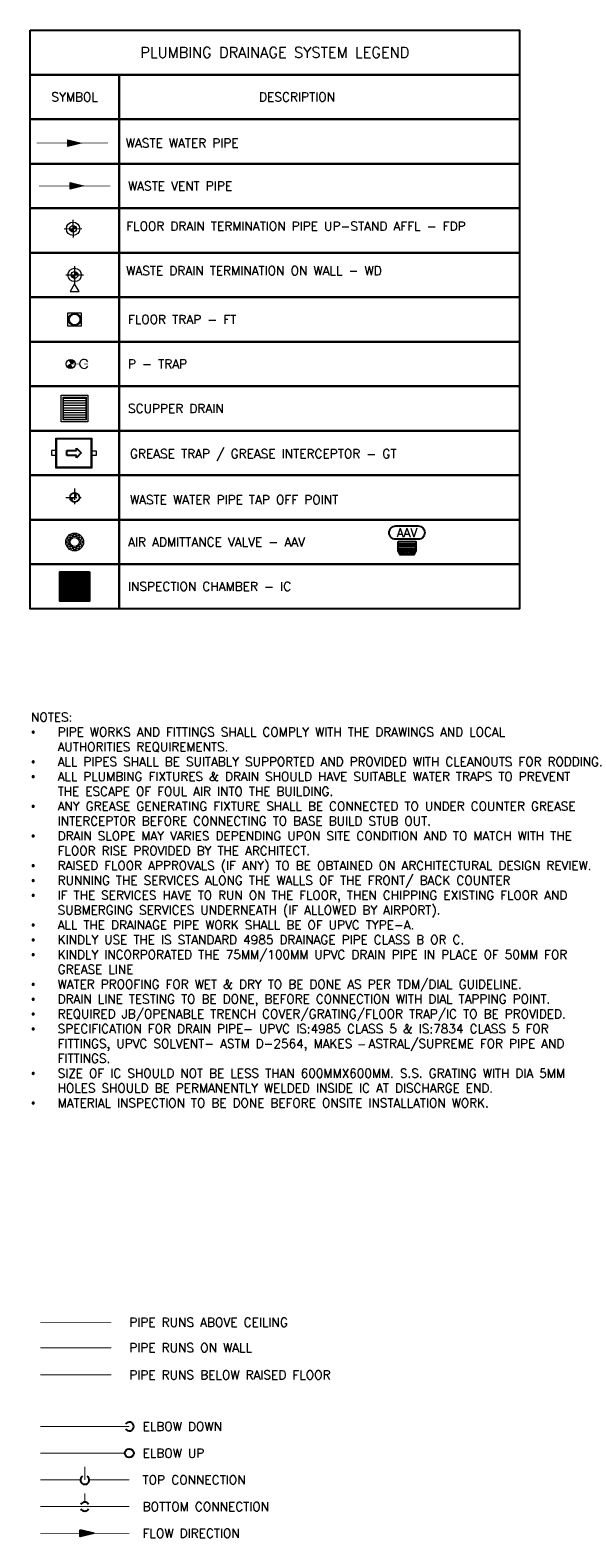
# Model space of a CAD drawing. Header units: millimetres. Extents: x -345 to 61579, y -14684 to 14471.
# Tile 24 of 27: x 24707 to 30841, y -2885 to 14053. Entities that reach past the tile are written whole.
import ezdxf

# ---------------------------------------------------------------- set-up
doc = ezdxf.new("R2010")
doc.units = ezdxf.units.MM
doc.header["$MEASUREMENT"] = 0
for name, pattern in [('( Hidden )', [0.375, 0.25, -0.125]), ('CENTER', [2, 1.25, -0.25, 0.25, -0.25]), ('DASHED', [0.75, 0.5, -0.25]), ('Hidden', [6, 4, -2])]:
    doc.linetypes.add(name, pattern=pattern)
doc.layers.get('0').update_dxf_attribs({"lineweight": 5})
for name, color, linetype, lineweight, true_color in [('PLUMBING-DW-CD-PIPE', 3, 'Continuous', 0, 0x00ff00), ('PLUMBING-DW-EQP', 3, 'Continuous', 0, 0x00ff00), ('PLUMBING-DW-WW-PIPE', 7, 'Continuous', 0, 0x007f7f), ('PLUMBING-DW-WW-V-PIPE', 110, 'Continuous', 0, 0x00ff7f), ('WW-PIPE', 7, 'Continuous', 0, 0x007f7f)]:
    doc.layers.add(name, color=color, linetype=linetype, lineweight=lineweight, true_color=true_color)
for name, color, linetype in [('PLUMBING-DW-EQP-TAG', 7, 'Continuous'), ('PLUMBING-DW-LGND-LINE', 7, 'Continuous'), ('PLUMBING-DW-LGND-TEXT', 7, 'Continuous'), ('PLUMBING-DW-RISER-EQP', 7, 'Continuous'), ('TAG', 7, 'Continuous')]:
    doc.layers.add(name, color=color, linetype=linetype)
doc.layers.add('SW-PIPE', color=7, linetype='Continuous', true_color=0xa55200)
doc.layers.add('WASTE WATER-TEXT', color=7, linetype='Continuous', lineweight=20)
doc.styles.add('ROMANS-100', font='romans.shx')
doc.styles.get("Standard").update_dxf_attribs({"font": 'romans.shx'})
pattern_1 = [(0, (0, 0), (0, 13.75), [10, -3.75]), (90, (0, 0), (-13.75, 8e-16), [10, -3.75])]

# ---------------------------------------------------------------- blocks, each defined once
blk = doc.blocks.new('WW-FA')
at = {"layer": 'PLUMBING-DW-WW-PIPE'}
h = blk.add_hatch(color=256, dxfattribs=at)
h.dxf.hatch_style = 1
h.paths.add_polyline_path([(-50, 37.5), (-50, -37.5), (100, 0)])
blk.add_lwpolyline([(-50, 37.5), (100, 0), (-50, -37.5), (-50, 37.5)], dxfattribs=at)
blk = doc.blocks.new('WW-V-FA')
at = {"layer": 'PLUMBING-DW-WW-V-PIPE'}
h = blk.add_hatch(color=256, dxfattribs=at)
h.dxf.hatch_style = 1
h.paths.add_polyline_path([(-50, 37.5), (-50, -37.5), (100, 0)])
blk.add_lwpolyline([(-50, 37.5), (100, 0), (-50, -37.5), (-50, 37.5)], dxfattribs=at)
blk = doc.blocks.new('tapoff Point')
at = {"layer": 'WW-PIPE', "linetype": 'DASHED', "lineweight": 0}
h = blk.add_hatch(color=256, dxfattribs=at)
h.dxf.hatch_style = 1
h.paths.add_polyline_path([(0, 0, 1), (0, 50)])
h.paths.add_polyline_path([(0, 0), (-50, 0, 0.414214), (0, -50, -1)])
at = {"layer": 'SW-PIPE', "color": 9, "linetype": 'CENTER', "lineweight": 0, "ltscale": 100, "true_color": 0xc0c0c0}
for p, q in [((-100, 0), (100, 0)), ((0, 100), (0, -100))]:
    blk.add_line(p, q, dxfattribs=at)
at = {"layer": 'WW-PIPE', "lineweight": 0}
blk.add_circle((0, 0), 50, dxfattribs=at)
at = {"layer": 'WW-PIPE', "linetype": 'DASHED'}
blk.add_arc((0, -25), 25, 90, 270, dxfattribs=at)
blk = doc.blocks.new('DR-FDP-WW')
at = {"layer": 'PLUMBING-DW-WW-PIPE', "lineweight": 0}
h = blk.add_hatch(color=256, dxfattribs=at)
h.dxf.hatch_style = 1
h.paths.add_polyline_path([(0, 0), (37.5, 0, 0.4142136), (0, 37.5)])
h.paths.add_polyline_path([(0, 0), (-37.5, 0, 0.4142136), (0, -37.5)])
for p, q in [((-100, 0), (100, 0)), ((0, 100), (0, -100))]:
    blk.add_line(p, q, dxfattribs=at)
for radius in [75, 37.5]:
    blk.add_circle((0, 0), radius, dxfattribs=at)
blk = doc.blocks.new('DR-AAV')
at = {"layer": 'PLUMBING-DW-EQP', "lineweight": 0}
for points in [[(-88, -12), (-88, 12), (-62, 12), (-62, -12)], [(-82, 33), (-70, 55), (-48, 42), (-60, 20)], [(-55, 70), (-33, 82), (-20, 60), (-42, 48)], [(-12, 88), (12, 88), (12, 62), (-12, 62)], [(33, 82), (55, 70), (42, 48), (20, 60)], [(70, 55), (82, 33), (60, 20), (48, 42)], [(88, 12), (88, -12), (62, -12), (62, 12)], [(-70, -55), (-82, -33), (-60, -20), (-48, -42)], [(-33, -82), (-55, -70), (-42, -48), (-20, -60)], [(12, -88), (-12, -88), (-12, -62), (12, -62)], [(55, -70), (33, -82), (20, -60), (42, -48)], [(82, -33), (70, -55), (48, -42), (60, -20)]]:
    blk.add_lwpolyline(points, close=True, dxfattribs=at)
for radius in [100, 50]:
    blk.add_circle((0, 0), radius, dxfattribs=at)
blk = doc.blocks.new('DR-FT')
at = {"layer": 'PLUMBING-DW-EQP'}
blk.add_lwpolyline([(-75, 75), (75, 75), (75, -75), (-75, -75)], close=True, dxfattribs=at)
for radius in [70, 60]:
    blk.add_circle((0, 0), radius, dxfattribs=at)
blk = doc.blocks.new('DR-WDP-WW')
at = {"layer": 'PLUMBING-DW-WW-PIPE', "lineweight": 0}
h = blk.add_hatch(color=256, dxfattribs=at)
h.dxf.hatch_style = 1
h.paths.add_polyline_path([(0, 0), (38, 0, 0.414214), (0, 38)])
h.paths.add_polyline_path([(0, 0), (-38, 0, 0.414214), (0, -38)])
for p, q in [((-100, 0), (100, 0)), ((0, 100), (0, -100))]:
    blk.add_line(p, q, dxfattribs=at)
blk.add_lwpolyline([(0, -100), (-50, -187), (50, -187)], close=True, dxfattribs=at)
for radius in [75, 37.5]:
    blk.add_circle((0, 0), radius, dxfattribs=at)
blk = doc.blocks.new('INSPECTION CHAMBER')
at = {"lineweight": -3}
h = blk.add_hatch(dxfattribs=at)
h.set_pattern_fill('ANGLE', color=253, scale=50)
h.set_pattern_definition(pattern_1)
h.paths.add_polyline_path([(-275, -125), (275, -125), (275, 425), (-275, 425)])
h.paths.add_polyline_path([(250, 100), (250, -100), (-250, -100), (-250, 100)], flags=16)
h.paths.add_polyline_path([(-210, 110), (-210, 190), (-190, 190), (-190, 140), (-190, 110)], flags=16)
h.paths.add_polyline_path([(-205, 115), (-205, 185), (-200, 185), (-195, 185), (-195, 115)], flags=0)
h.paths.add_polyline_path([(190, 110), (190, 190), (210, 190), (210, 140), (210, 110)], flags=16)
h.paths.add_polyline_path([(-79, 76), (76, 74), (79, 224), (-76, 226)], flags=24)
at = {"lineweight": 0}
h = blk.add_hatch(dxfattribs=at)
h.set_pattern_fill('ANGLE', color=253, scale=50)
h.set_pattern_definition(pattern_1)
h.paths.add_polyline_path([(250, 100), (-250, 100), (-250, -100), (250, -100)])
h.paths.add_polyline_path([(-190, 40), (-190, -10), (-190, -40), (-190, -40), (-190, 40)], flags=16)
h.paths.add_polyline_path([(-195, 35), (-195, -35), (-205, -35), (-205, 35), (-200, 35)], flags=16)
h.paths.add_polyline_path([(210, 40), (210, 40), (210, -10), (210, -40), (210, -40)], flags=16)
h.paths.add_polyline_path([(195, 35), (200, 35), (205, 35), (205, -35), (195, -35)], flags=16)
h.paths.add_polyline_path([(-79, -74), (76, -76), (79, -76), (-76, -74)], flags=16)
at = {"color": 1, "lineweight": -3, "true_color": 0xff0000}
blk.add_lwpolyline([(300, 450), (300, -150), (-300, -150), (-300, 450)], close=True, dxfattribs=at)
at = {"color": 8, "lineweight": 0, "true_color": 0x808080}
blk.add_lwpolyline([(-275, 425), (275, 425), (275, -125), (-275, -125)], close=True, dxfattribs=at)
at = {"color": 8, "linetype": '( Hidden )', "lineweight": 0, "true_color": 0x808080}
blk.add_lwpolyline([(250, 100), (250, -100), (-250, -100), (-250, 100)], close=True, dxfattribs=at)
at = {"lineweight": 0}
for points in [[(-210, 190), (-190, 190), (-190, 140), (-190, 110), (-210, 110), (-210, 190)], [(-205, 185), (-205, 115), (-195, 115), (-195, 185)], [(-195, 185), (-200, 185), (-205, 185)], [(190, 190), (210, 190), (210, 140), (210, 110), (190, 110), (190, 190)], [(205, 185), (200, 185), (195, 185)], [(195, 185), (195, 115), (205, 115), (205, 185)]]:
    blk.add_lwpolyline(points, dxfattribs=at)
at = {"layer": 'PLUMBING-DW-EQP-TAG', "lineweight": 0, "insert": (0, 150), "char_height": 100, "attachment_point": 5, "rotation": 359.0826}
blk.add_mtext_dynamic_manual_height_columns('IC', width=305.76, gutter_width=3325, heights=[0], dxfattribs=at)
blk = doc.blocks.new('SCUPPER DRAIN')
at = {"layer": 'PLUMBING-DW-EQP'}
h = blk.add_hatch(dxfattribs=at)
h.set_pattern_fill('ANSI31', color=256, scale=250, angle=135)
h.set_pattern_definition([(180, (-2104, 53290.5), (-2e-15, -31.25), [])])
h.paths.add_polyline_path([(-145, 145), (-145, -145), (145, -145), (145, 145)])
for points in [[(-175, 175), (175, 175), (175, -175), (-175, -175)], [(-150, 150), (150, 150), (150, -150), (-150, -150)], [(-145, 145), (145, 145), (145, -145), (-145, -145)]]:
    blk.add_lwpolyline(points, close=True, dxfattribs=at)
blk = doc.blocks.new('P TRAP')
at = {"layer": 'PLUMBING-DW-WW-PIPE', "lineweight": 0}
h = blk.add_hatch(color=256, dxfattribs=at)
h.dxf.hatch_style = 1
h.paths.add_polyline_path([(-43, -25, 0.414214), (25, -43), (0, 0)])
h.paths.add_polyline_path([(-25, 43), (0, 0), (43, 25, 0.414214)])
blk.add_line((-42, -27), (42, 27), dxfattribs=at)
at = {"layer": 'PLUMBING-DW-WW-PIPE', "lineweight": 0, "const_width": 10}
blk.add_lwpolyline([(0, 0), (100, 0)], dxfattribs=at)
at = {"layer": 'PLUMBING-DW-WW-PIPE', "lineweight": 0}
blk.add_circle((0, 0), 50, dxfattribs=at)
blk = doc.blocks.new('NGT 14')
at = {"layer": 'PLUMBING-DW-EQP'}
for p, q in [((-50, 197), (-50, 147)), ((0, 197), (-50, 197)), ((0, 0), (0, 337)), ((0, 337), (404, 337)), ((0, 172), (0, 172)), ((404, 337), (404, 0)), ((404, 193), (454, 193)), ((454, 193), (454, 143)), ((-50, 147), (0, 147)), ((0, 145), (0, 145)), ((404, 0), (0, 0)), ((454, 143), (404, 143))]:
    blk.add_line(p, q, dxfattribs=at)
at = {"layer": 'PLUMBING-DW-EQP', "color": 252, "linetype": 'Hidden', "true_color": 0x939598}
for p, q in [((10, 10), (10, 327)), ((10, 327), (394, 327)), ((394, 327), (394, 10)), ((394, 10), (10, 10))]:
    blk.add_line(p, q, dxfattribs=at)
at = {"layer": 'PLUMBING-DW-LGND-LINE'}
for p, q in [((122, 197), (231, 197)), ((122, 143), (122, 197)), ((231, 197), (231, 224)), ((231, 224), (285, 170)), ((285, 170), (231, 116)), ((231, 143), (122, 143)), ((231, 116), (231, 143))]:
    blk.add_line(p, q, dxfattribs=at)

msp = doc.modelspace()

# ---------------------------------------------------------------- hatches: boundary and pattern name
at = {"layer": 'TAG'}
h = msp.add_hatch(color=256, dxfattribs=at)
h.dxf.hatch_style = 1
h.paths.add_polyline_path([(25271, -2796), (25271, -2871), (25421, -2834)])

# ---------------------------------------------------------------- linework, layer by layer
at = {"linetype": 'CENTER', "ltscale": 3, "const_width": 10}
msp.add_lwpolyline([(24821, -464), (25621, -464)], dxfattribs=at)
at = {"ltscale": 5, "const_width": 10}
msp.add_lwpolyline([(24821, -750), (25621, -750)], dxfattribs=at)
at = {"linetype": 'DASHED', "ltscale": 3, "const_width": 10}
msp.add_lwpolyline([(24821, -1055), (25621, -1055)], dxfattribs=at)
at = {"layer": 'PLUMBING-DW-EQP-TAG', "elevation": 0}
msp.add_lwpolyline([(28818, 8483), (29068, 8483, -0.414214), (29143, 8408), (29143, 8408, -0.414214), (29068, 8333), (28818, 8333, -0.414214), (28743, 8408, -0.414214)], format="xyb", close=True, dxfattribs=at)
at = {"layer": 'PLUMBING-DW-LGND-LINE', "elevation": 0}
for points in [[(25707, 13553), (25707, 13053), (24707, 13053), (24707, 13553)], [(25707, 13553), (30207, 13553), (30207, 13053), (25707, 13053)], [(25707, 13053), (25707, 12553), (24707, 12553), (24707, 13053)], [(25707, 13053), (30207, 13053), (30207, 12553), (25707, 12553)], [(25707, 12553), (25707, 12053), (24707, 12053), (24707, 12553)], [(25707, 12553), (30207, 12553), (30207, 12053), (25707, 12053)], [(25707, 12053), (25707, 11553), (24707, 11553), (24707, 12053)], [(25707, 12053), (30207, 12053), (30207, 11553), (25707, 11553)], [(25707, 11553), (25707, 11053), (24707, 11053), (24707, 11553)], [(25707, 11553), (30207, 11553), (30207, 11053), (25707, 11053)], [(25707, 11053), (25707, 10553), (24707, 10553), (24707, 11053)], [(25707, 11053), (30207, 11053), (30207, 10553), (25707, 10553)], [(25707, 10553), (25707, 10053), (24707, 10053), (24707, 10553)], [(25707, 10553), (30207, 10553), (30207, 10053), (25707, 10053)], [(25707, 10053), (25707, 9553), (24707, 9553), (24707, 10053)], [(25707, 10053), (30207, 10053), (30207, 9553), (25707, 9553)], [(25707, 9553), (25707, 9053), (24707, 9053), (24707, 9553)], [(25707, 9553), (30207, 9553), (30207, 9053), (25707, 9053)], [(25707, 9053), (25707, 8553), (24707, 8553), (24707, 9053)], [(25707, 9053), (30207, 9053), (30207, 8553), (25707, 8553)], [(25707, 8553), (25707, 8053), (24707, 8053), (24707, 8553)], [(25707, 8553), (30207, 8553), (30207, 8053), (25707, 8053)], [(25707, 8053), (25707, 7553), (24707, 7553), (24707, 8053)], [(25707, 8053), (30207, 8053), (30207, 7553), (25707, 7553)]]:
    msp.add_lwpolyline(points, close=True, dxfattribs=at)
at = {"layer": 'PLUMBING-DW-LGND-TEXT', "elevation": 0}
msp.add_lwpolyline([(24707, 14053), (30207, 14053), (30207, 13553), (24707, 13553)], close=True, dxfattribs=at)
at = {"layer": 'PLUMBING-DW-RISER-EQP'}
for p, q in [((28843, 8283), (29043, 8283)), ((28843, 8258), (29043, 8258)), ((28843, 8233), (29043, 8233))]:
    msp.add_line(p, q, dxfattribs=at)
at = {"layer": 'PLUMBING-DW-RISER-EQP', "elevation": 0}
for points in [[(28843, 8308), (29043, 8308), (29043, 8208), (28843, 8208)], [(28843, 8208), (29043, 8208), (29018, 8158), (28868, 8158)]]:
    msp.add_lwpolyline(points, close=True, dxfattribs=at)
at = {"layer": 'PLUMBING-DW-RISER-EQP'}
for centre in [(28873, 8184), (28908, 8184), (28943, 8184), (28978, 8184), (29013, 8184)]:
    msp.add_circle(centre, 10, dxfattribs=at)
at = {"layer": 'PLUMBING-DW-WW-PIPE', "const_width": 10, "elevation": 0}
for points in [[(24782, 12785), (25582, 12785)], [(25312, 10303), (25357, 10303)]]:
    msp.add_lwpolyline(points, dxfattribs=at)
at = {"layer": 'PLUMBING-DW-WW-PIPE'}
msp.add_arc((25312, 10303), 50, 29.7552, 329.7552, dxfattribs=at)
at = {"layer": 'PLUMBING-DW-WW-V-PIPE', "linetype": '( Hidden )', "const_width": 10, "elevation": 0}
msp.add_lwpolyline([(24807, 12303), (25607, 12303)], dxfattribs=at).dxf.unprotected_set("ltscale", 0)
at = {"layer": 'TAG', "const_width": 10}
for points in [[(24821, -1634), (25821, -1634)], [(24821, -1934), (25771, -1934)], [(25321, -2234), (25321, -2084)], [(24821, -2234), (25271, -2234)], [(25371, -2234), (25821, -2234)], [(24821, -2534), (25821, -2534)], [(25321, -2484), (25321, -2384)], [(24821, -2834), (25821, -2834)]]:
    msp.add_lwpolyline(points, dxfattribs=at)
at = {"layer": 'TAG'}
msp.add_lwpolyline([(25271, -2796), (25421, -2834), (25271, -2871), (25271, -2796)], dxfattribs=at)
msp.add_circle((25821, -1934), 50, dxfattribs=at)
for centre, start, end in [((25821, -1634), 210, 150), ((25321, -2234), 120, 60), ((25321, -2534), 30, 150), ((25321, -2534), 210, 330)]:
    msp.add_arc(centre, 50, start, end, dxfattribs=at)
at = {"layer": 'WW-PIPE', "linetype": '( Hidden )', "ltscale": 0.001}
msp.add_circle((25207, 8803), 55, dxfattribs=at)

# ---------------------------------------------------------------- block references
at = {"xscale": 0.8571428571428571, "yscale": 0.8571428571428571, "zscale": 0.8571428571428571}
msp.add_blockref('SCUPPER DRAIN', (25207, 9803), dxfattribs=at)
msp.add_blockref('NGT 14', (24996, 9133))
at = {"lineweight": -3, "xscale": 0.5523291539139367, "yscale": 0.5523291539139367, "zscale": 0.5523291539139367}
msp.add_blockref('INSPECTION CHAMBER', (25207, 7720), dxfattribs=at)
at = {"layer": 'PLUMBING-DW-CD-PIPE'}
msp.add_blockref('DR-WDP-WW', (25207, 11303), dxfattribs=at)
at = {"layer": 'PLUMBING-DW-EQP'}
for name, p in [('DR-FT', (25207, 10803)), ('DR-AAV', (25207, 8303))]:
    msp.add_blockref(name, p, dxfattribs=at)
at = {"layer": 'PLUMBING-DW-WW-PIPE'}
for name, p in [('WW-FA', (25182, 12785)), ('tapoff Point', (25207, 8803))]:
    msp.add_blockref(name, p, dxfattribs=at)
at = {"layer": 'PLUMBING-DW-WW-PIPE', "rotation": 0.7360733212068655}
msp.add_blockref('DR-FDP-WW', (25189, 11822), dxfattribs=at)
at = {"layer": 'PLUMBING-DW-WW-V-PIPE'}
msp.add_blockref('WW-V-FA', (25207, 12303), dxfattribs=at)
at = {"layer": 'WW-PIPE'}
msp.add_blockref('P TRAP', (25163, 10303), dxfattribs=at)

# ---------------------------------------------------------------- texts
at = {"layer": 'PLUMBING-DW-EQP-TAG', "insert": (28943, 8408), "char_height": 100, "attachment_point": 5}
msp.add_mtext_dynamic_manual_height_columns('AAV', width=305.76, gutter_width=3325, heights=[0], dxfattribs=at)
at = {"layer": 'PLUMBING-DW-LGND-TEXT'}
for s, width, heights, insert, char_height, attachment_point in [('{\\Fromans|c0;PLUMBING DRAINAGE SYSTEM LEGEND}', 4638.62, [0], (27457, 13803), 120, 5), ('{\\Fromans|c0;SYMBOL}', 924.81, [0], (25207, 13303), 100, 5), ('{\\Fromans|c0;DESCRIPTION}', 924.81, [0], (27707, 13303), 100, 5), ('{\\Fromans|c0;WASTE WATER PIPE}', 3788.77, [0], (25782, 12785), 100, 4), ('{\\Fromans|c0;WASTE VENT PIPE}', 3788.77, [0], (25807, 12303), 100, 4), ('{\\Fromans|c0;FLOOR DRAIN TERMINATION PIPE UP-STAND AFFL - FDP}', 4428.68, [100], (25787, 11851), 100, 4), ('{\\Fromans|c0;WASTE DRAIN TERMINATION ON WALL - WD}', 4428.68, [100], (25787, 11351), 100, 4), ('{\\Fromans|c0;FLOOR TRAP - FT}', 4428.68, [0], (25807, 10803), 100, 4), ('{\\Fromans|c0;P - TRAP}', 4428.68, [100], (25807, 10303), 100, 4), ('SCUPPER DRAIN', 4428.68, [100], (25807, 9803), 100, 4), ('{\\Fromans|c0;GREASE TRAP / GREASE INTERCEPTOR - GT}', 4428.68, [0], (25829, 9278), 100, 4), ('{\\Fromans|c0;WASTE WATER PIPE TAP OFF POINT}', 4428.68, [0], (25829, 8778), 100, 4), ('{\\Fromans|c0;AIR ADMITTANCE VALVE - AAV}', 4428.68, [100], (25807, 8303), 100, 4), ('{\\Fromans|c0;INSPECTION CHAMBER - IC}', 4428.68, [100], (25807, 7803), 100, 4)]:
    msp.add_mtext_dynamic_manual_height_columns(s, width=width, gutter_width=3325, heights=heights, dxfattribs=dict(at, insert=insert, char_height=char_height, attachment_point=attachment_point))
at = {"layer": 'TAG', "char_height": 100, "attachment_point": 4, "style": 'ROMANS-100'}
for s, width, insert in [('ELBOW DOWN', 1548.39, (25971, -1634)), ('ELBOW UP', 1548.39, (25971, -1934)), ('TOP CONNECTION', 1548.39, (25971, -2234)), ('BOTTOM CONNECTION', 2012.38, (25971, -2534)), ('FLOW DIRECTION', 2012.38, (25971, -2834))]:
    msp.add_mtext_dynamic_manual_height_columns(s, width=width, gutter_width=1, heights=[0], dxfattribs=dict(at, insert=insert))
at = {"layer": 'WASTE WATER-TEXT', "insert": (24718, 6385), "char_height": 100, "attachment_point": 1}
msp.add_mtext_dynamic_manual_height_columns('NOTES:\\P\\pxi-3,l3,t3;{\\fSymbol|b0|i0|c2|p18;·^I}PIPE WORKS AND FITTINGS SHALL COMPLY WITH THE DRAWINGS AND LOCAL AUTHORITIES REQUIREMENTS.\\P{\\fSymbol|b0|i0|c2|p18;·^I}ALL PIPES SHALL BE SUITABLY SUPPORTED AND PROVIDED WITH CLEANOUTS FOR RODDING.\\P{\\fSymbol|b0|i0|c2|p18;·^I}ALL PLUMBING FIXTURES & DRAIN SHOULD HAVE SUITABLE WATER TRAPS TO PREVENT THE ESCAPE OF FOUL AIR INTO THE BUILDING.\\P{\\fSymbol|b0|i0|c2|p18;·^I}ANY GREASE GENERATING FIXTURE SHALL BE CONNECTED TO UNDER COUNTER GREASE INTERCEPTOR BEFORE CONNECTING TO BASE BUILD STUB OUT.\\P{\\fSymbol|b0|i0|c2|p18;·^I}DRAIN SLOPE MAY VARIES DEPENDING UPON SITE CONDITION AND TO MATCH WITH THE FLOOR RISE PROVIDED BY THE ARCHITECT.\\P{\\fSymbol|b0|i0|c2|p18;·^I}RAISED FLOOR APPROVALS (IF ANY) TO BE OBTAINED ON ARCHITECTURAL DESIGN REVIEW.\\P{\\fSymbol|b0|i0|c2|p18;·^I}RUNNING THE SERVICES ALONG THE WALLS OF THE FRONT/ BACK COUNTER\\P{\\fSymbol|b0|i0|c2|p18;·^I}IF THE SERVICES HAVE TO RUN ON THE FLOOR, THEN CHIPPING EXISTING FLOOR AND SUBMERGING SERVICES UNDERNEATH (IF ALLOWED BY AIRPORT).\\P{\\fSymbol|b0|i0|c2|p18;·^I}ALL THE DRAINAGE PIPE WORK SHALL BE OF UPVC TYPE-A.\\P{\\fSymbol|b0|i0|c2|p18;·^I}KINDLY USE THE IS STANDARD 4985 DRAINAGE PIPE CLASS B OR C.\\P{\\fSymbol|b0|i0|c2|p18;·^I}KINDLY INCORPORATED THE 75MM/100MM UPVC DRAIN PIPE IN PLACE OF 50MM FOR GREASE LINE\\P{\\fSymbol|b0|i0|c2|p18;·^I}WATER PROOFING FOR WET & DRY TO BE DONE AS PER TDM/DIAL GUIDELINE.\\P{\\fSymbol|b0|i0|c2|p18;·^I}DRAIN LINE TESTING TO BE DONE, BEFORE CONNECTION WITH DIAL TAPPING POINT.\\P{\\fSymbol|b0|i0|c2|p18;·^I}REQUIRED JB/OPENABLE TRENCH COVER/GRATING/FLOOR TRAP/IC TO BE PROVIDED.\\P{\\fSymbol|b0|i0|c2|p18;·^I}SPECIFICATION FOR DRAIN PIPE- UPVC IS:4985 CLASS 5 & IS:7834 CLASS 5 FOR FITTINGS, UPVC SOLVENT- ASTM D-2564, MAKES {\\fArial|b0|i0|c0|p34;– }ASTRAL/SUPREME FOR PIPE AND FITTINGS.\\P{\\fSymbol|b0|i0|c2|p18;·^I}SIZE OF IC SHOULD NOT BE LESS THAN 600MMX600MM. S.S. GRATING WITH DIA 5MM HOLES SHOULD BE PERMANENTLY WELDED INSIDE IC AT DISCHARGE END.\\P{\\fSymbol|b0|i0|c2|p18;·^I}MATERIAL INSPECTION TO BE DONE BEFORE ONSITE INSTALLATION WORK.', width=6192.6, gutter_width=17210, heights=[6994], dxfattribs=at)
at = {"layer": 'WASTE WATER-TEXT', "char_height": 100, "width": 2900, "attachment_point": 4}
for s, insert in [('{\\Fromans|c0;PIPE RUNS ABOVE CEILING}', (25821, -464)), ('{\\Fromans|c0;PIPE RUNS ON WALL}', (25821, -750)), ('PIPE RUNS BELOW RAISED FLOOR', (25821, -1055))]:
    msp.add_mtext(s, dxfattribs=dict(at, insert=insert))

doc.saveas('drawing.dxf')
